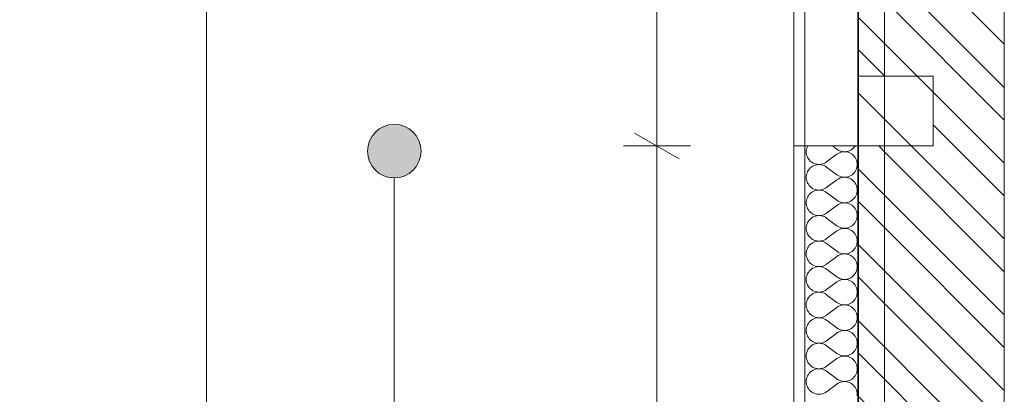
# Model space of a CAD drawing. Extents: x 180 to 5640, y 54 to 2910.
# Tile 6 of 20: x 1622 to 2174, y 1082 to 1291. Entities that reach past the tile are written whole.
import ezdxf
from ezdxf.xclip import XClip

# ---------------------------------------------------------------- set-up
doc = ezdxf.new("R2010")
doc.units = 0
doc.header["$MEASUREMENT"] = 0
doc.header["$XCLIPFRAME"] = 0
for name, color, linetype in [('220-A Ściany', 7, 'Continuous'), ('370-W Ściany projektowane', 7, 'Continuous'), ('399-W Wymiary i opisy', 7, 'Continuous'), ('820-G Rysunki Obrazki', 7, 'Continuous'), ('824-G Wypełnienia RŚ', 7, 'Continuous')]:
    doc.layers.add(name, color=color, linetype=linetype)
pattern_1 = [(135, (-1693.87, 817.59), (21.2132, 21.2132), [])]

# ---------------------------------------------------------------- blocks, each defined once
blk = doc.blocks.new('*X4')
at = {"layer": '370-W Ściany projektowane', "color": 94, "linetype": 'Continuous', "lineweight": 0, "ltscale": 0.5}
for p, q in [((2062.76, 1219.24), (2062.61, 1218.42)), ((2063, 1220.04), (2062.76, 1219.24)), ((2063.33, 1220.8), (2063, 1220.04)), ((2063.34, 1220.83), (2063.33, 1220.8)), ((2079.71, 1219.02), (2077.28, 1220.83)), ((2079.71, 1219.02), (2080.4, 1218.56)), ((2087.55, 1218.54), (2088.25, 1219)), ((2088.25, 1219), (2088.89, 1219.53)), ((2088.89, 1219.53), (2089.46, 1220.13)), ((2089.46, 1220.13), (2089.96, 1220.8)), ((2089.96, 1220.8), (2089.97, 1220.83)), ((2062.61, 1218.42), (2062.56, 1217.59)), ((2062.56, 1217.59), (2062.61, 1216.76)), ((2062.61, 1216.76), (2062.76, 1215.94)), ((2062.76, 1215.94), (2063, 1215.14)), ((2063, 1215.14), (2063.33, 1214.38)), ((2063.33, 1214.38), (2063.74, 1213.66)), ((2063.74, 1213.66), (2064.24, 1212.99)), ((2079.71, 1216.16), (2073.99, 1211.87)), ((2080.4, 1216.62), (2079.71, 1216.16)), ((2080.4, 1218.56), (2081.14, 1218.18)), ((2081.14, 1217), (2080.4, 1216.62)), ((2081.14, 1218.18), (2081.92, 1217.9)), ((2081.92, 1217.28), (2081.14, 1217)), ((2081.92, 1217.9), (2082.73, 1217.7)), ((2082.73, 1217.48), (2081.92, 1217.28)), ((2082.73, 1217.7), (2083.56, 1217.6)), ((2083.56, 1217.58), (2082.73, 1217.48)), ((2083.56, 1217.6), (2084.39, 1217.6)), ((2084.39, 1217.58), (2083.56, 1217.58)), ((2084.39, 1217.6), (2085.22, 1217.69)), ((2085.22, 1217.48), (2084.39, 1217.58)), ((2085.22, 1217.69), (2086.03, 1217.88)), ((2086.03, 1217.29), (2085.22, 1217.48)), ((2086.03, 1217.88), (2086.81, 1218.17)), ((2086.81, 1217.01), (2086.03, 1217.29)), ((2086.81, 1218.17), (2087.55, 1218.54)), ((2087.55, 1216.64), (2086.81, 1217.01)), ((2088.25, 1216.18), (2087.55, 1216.64)), ((2088.89, 1215.65), (2088.25, 1216.18)), ((2089.46, 1215.04), (2088.89, 1215.65)), ((2089.96, 1214.38), (2089.46, 1215.04)), ((2090.37, 1213.66), (2089.96, 1214.38)), ((2090.7, 1212.89), (2090.37, 1213.66)), ((2064.24, 1212.99), (2064.81, 1212.39)), ((2064.81, 1208.51), (2064.24, 1207.9)), ((2064.81, 1212.39), (2065.45, 1211.85)), ((2065.45, 1209.04), (2064.81, 1208.51)), ((2065.45, 1211.85), (2066.14, 1211.4)), ((2066.14, 1209.5), (2065.45, 1209.04)), ((2066.14, 1211.4), (2066.89, 1211.02)), ((2066.89, 1209.87), (2066.14, 1209.5)), ((2066.89, 1211.02), (2067.67, 1210.74)), ((2067.67, 1210.15), (2066.89, 1209.87)), ((2067.67, 1210.74), (2068.48, 1210.55)), ((2068.48, 1210.34), (2067.67, 1210.15)), ((2068.48, 1210.55), (2069.31, 1210.46)), ((2069.31, 1210.43), (2068.48, 1210.34)), ((2069.31, 1210.46), (2070.14, 1210.46)), ((2070.14, 1210.43), (2069.31, 1210.43)), ((2070.14, 1210.46), (2070.97, 1210.56)), ((2070.97, 1210.33), (2070.14, 1210.43)), ((2070.97, 1210.56), (2071.78, 1210.75)), ((2071.78, 1210.14), (2070.97, 1210.33)), ((2071.78, 1210.75), (2072.56, 1211.04)), ((2072.56, 1209.85), (2071.78, 1210.14)), ((2072.56, 1211.04), (2073.3, 1211.42)), ((2073.3, 1209.48), (2072.56, 1209.85)), ((2073.3, 1211.42), (2073.99, 1211.87)), ((2073.99, 1209.02), (2073.3, 1209.48)), ((2079.71, 1204.73), (2073.99, 1209.02)), ((2090.37, 1207.24), (2090.7, 1208)), ((2090.94, 1212.1), (2090.7, 1212.89)), ((2090.7, 1208), (2090.94, 1208.8)), ((2091.09, 1211.28), (2090.94, 1212.1)), ((2090.94, 1208.8), (2091.09, 1209.62)), ((2091.13, 1210.45), (2091.09, 1211.28)), ((2091.09, 1209.62), (2091.13, 1210.45)), ((2062.61, 1204.13), (2062.56, 1203.3)), ((2062.56, 1203.3), (2062.61, 1202.47)), ((2062.76, 1204.95), (2062.61, 1204.13)), ((2062.61, 1202.47), (2062.76, 1201.65)), ((2063, 1205.75), (2062.76, 1204.95)), ((2063.33, 1206.51), (2063, 1205.75)), ((2063.74, 1207.23), (2063.33, 1206.51)), ((2064.24, 1207.9), (2063.74, 1207.23)), ((2079.71, 1204.73), (2080.4, 1204.27)), ((2080.4, 1204.27), (2081.14, 1203.9)), ((2081.14, 1202.71), (2080.4, 1202.33)), ((2081.14, 1203.9), (2081.92, 1203.61)), ((2081.92, 1203), (2081.14, 1202.71)), ((2081.92, 1203.61), (2082.73, 1203.42)), ((2082.73, 1203.19), (2081.92, 1203)), ((2082.73, 1203.42), (2083.56, 1203.32)), ((2083.56, 1203.29), (2082.73, 1203.19)), ((2083.56, 1203.32), (2084.39, 1203.31)), ((2084.39, 1203.29), (2083.56, 1203.29)), ((2084.39, 1203.31), (2085.22, 1203.41)), ((2085.22, 1203.2), (2084.39, 1203.29)), ((2085.22, 1203.41), (2086.03, 1203.6)), ((2086.03, 1203.01), (2085.22, 1203.2)), ((2086.03, 1203.6), (2086.81, 1203.88)), ((2086.81, 1202.72), (2086.03, 1203.01)), ((2086.81, 1203.88), (2087.55, 1204.25)), ((2087.55, 1202.35), (2086.81, 1202.72)), ((2087.55, 1204.25), (2088.25, 1204.71)), ((2088.25, 1204.71), (2088.89, 1205.24)), ((2088.89, 1205.24), (2089.46, 1205.85)), ((2089.46, 1205.85), (2089.96, 1206.52)), ((2089.96, 1206.52), (2090.37, 1207.24)), ((2062.76, 1201.65), (2063, 1200.86)), ((2063, 1200.86), (2063.33, 1200.09)), ((2063.33, 1200.09), (2063.74, 1199.37)), ((2063.74, 1199.37), (2064.24, 1198.71)), ((2064.24, 1198.71), (2064.81, 1198.1)), ((2064.81, 1198.1), (2065.45, 1197.57)), ((2065.45, 1197.57), (2066.14, 1197.11)), ((2066.14, 1197.11), (2066.89, 1196.74)), ((2072.56, 1196.75), (2073.3, 1197.13)), ((2073.3, 1197.13), (2073.99, 1197.59)), ((2079.71, 1201.87), (2073.99, 1197.59)), ((2080.4, 1202.33), (2079.71, 1201.87)), ((2088.25, 1201.9), (2087.55, 1202.35)), ((2088.89, 1201.36), (2088.25, 1201.9)), ((2089.46, 1200.76), (2088.89, 1201.36)), ((2089.96, 1200.09), (2089.46, 1200.76)), ((2090.37, 1199.37), (2089.96, 1200.09)), ((2090.7, 1198.61), (2090.37, 1199.37)), ((2090.94, 1197.81), (2090.7, 1198.61)), ((2091.09, 1196.99), (2090.94, 1197.81)), ((2091.13, 1196.16), (2091.09, 1196.99)), ((2063, 1191.46), (2062.76, 1190.67)), ((2063.33, 1192.23), (2063, 1191.46)), ((2063.74, 1192.95), (2063.33, 1192.23)), ((2064.24, 1193.61), (2063.74, 1192.95)), ((2064.81, 1194.22), (2064.24, 1193.61)), ((2065.45, 1194.75), (2064.81, 1194.22)), ((2066.14, 1195.21), (2065.45, 1194.75)), ((2066.89, 1195.58), (2066.14, 1195.21)), ((2066.89, 1196.74), (2067.67, 1196.46)), ((2067.67, 1195.86), (2066.89, 1195.58)), ((2067.67, 1196.46), (2068.48, 1196.27)), ((2068.48, 1196.05), (2067.67, 1195.86)), ((2068.48, 1196.27), (2069.31, 1196.17)), ((2069.31, 1196.15), (2068.48, 1196.05)), ((2069.31, 1196.17), (2070.14, 1196.17)), ((2070.14, 1196.15), (2069.31, 1196.15)), ((2070.14, 1196.17), (2070.97, 1196.27)), ((2070.97, 1196.05), (2070.14, 1196.15)), ((2070.97, 1196.27), (2071.78, 1196.47)), ((2071.78, 1195.85), (2070.97, 1196.05)), ((2071.78, 1196.47), (2072.56, 1196.75)), ((2072.56, 1195.57), (2071.78, 1195.85)), ((2073.3, 1195.19), (2072.56, 1195.57)), ((2073.99, 1194.73), (2073.3, 1195.19)), ((2079.71, 1190.45), (2073.99, 1194.73)), ((2088.89, 1190.96), (2089.46, 1191.56)), ((2089.46, 1191.56), (2089.96, 1192.23)), ((2089.96, 1192.23), (2090.37, 1192.95)), ((2090.37, 1192.95), (2090.7, 1193.71)), ((2090.7, 1193.71), (2090.94, 1194.51)), ((2090.94, 1194.51), (2091.09, 1195.33)), ((2091.09, 1195.33), (2091.13, 1196.16)), ((2062.61, 1189.85), (2062.56, 1189.02)), ((2062.56, 1189.02), (2062.61, 1188.19)), ((2062.76, 1190.67), (2062.61, 1189.85)), ((2062.61, 1188.19), (2062.76, 1187.37)), ((2062.76, 1187.37), (2063, 1186.57)), ((2063, 1186.57), (2063.33, 1185.81)), ((2079.71, 1187.59), (2073.99, 1183.3)), ((2079.71, 1190.45), (2080.4, 1189.99)), ((2080.4, 1188.05), (2079.71, 1187.59)), ((2080.4, 1189.99), (2081.14, 1189.61)), ((2081.14, 1188.42), (2080.4, 1188.05)), ((2081.14, 1189.61), (2081.92, 1189.32)), ((2081.92, 1188.71), (2081.14, 1188.42)), ((2081.92, 1189.32), (2082.73, 1189.13)), ((2082.73, 1188.91), (2081.92, 1188.71)), ((2082.73, 1189.13), (2083.56, 1189.03)), ((2083.56, 1189), (2082.73, 1188.91)), ((2083.56, 1189.03), (2084.39, 1189.03)), ((2084.39, 1189.01), (2083.56, 1189)), ((2084.39, 1189.03), (2085.22, 1189.12)), ((2085.22, 1188.91), (2084.39, 1189.01)), ((2085.22, 1189.12), (2086.03, 1189.31)), ((2086.03, 1188.72), (2085.22, 1188.91)), ((2086.03, 1189.31), (2086.81, 1189.6)), ((2086.81, 1188.44), (2086.03, 1188.72)), ((2086.81, 1189.6), (2087.55, 1189.97)), ((2087.55, 1188.07), (2086.81, 1188.44)), ((2087.55, 1189.97), (2088.25, 1190.42)), ((2088.25, 1187.61), (2087.55, 1188.07)), ((2088.25, 1190.42), (2088.89, 1190.96)), ((2088.89, 1187.08), (2088.25, 1187.61)), ((2089.46, 1186.47), (2088.89, 1187.08)), ((2089.96, 1185.81), (2089.46, 1186.47)), ((2063.33, 1185.81), (2063.74, 1185.09)), ((2063.74, 1185.09), (2064.24, 1184.42)), ((2064.24, 1184.42), (2064.81, 1183.82)), ((2064.81, 1183.82), (2065.45, 1183.28)), ((2065.45, 1180.47), (2064.81, 1179.93)), ((2065.45, 1183.28), (2066.14, 1182.83)), ((2066.14, 1180.92), (2065.45, 1180.47)), ((2066.14, 1182.83), (2066.89, 1182.45)), ((2066.89, 1181.3), (2066.14, 1180.92)), ((2066.89, 1182.45), (2067.67, 1182.17)), ((2067.67, 1181.58), (2066.89, 1181.3)), ((2067.67, 1182.17), (2068.48, 1181.98)), ((2068.48, 1181.77), (2067.67, 1181.58)), ((2068.48, 1181.98), (2069.31, 1181.89)), ((2069.31, 1181.86), (2068.48, 1181.77)), ((2069.31, 1181.89), (2070.14, 1181.89)), ((2070.14, 1181.86), (2069.31, 1181.86)), ((2070.14, 1181.89), (2070.97, 1181.99)), ((2070.97, 1181.76), (2070.14, 1181.86)), ((2070.97, 1181.99), (2071.78, 1182.18)), ((2071.78, 1181.57), (2070.97, 1181.76)), ((2071.78, 1182.18), (2072.56, 1182.47)), ((2072.56, 1181.28), (2071.78, 1181.57)), ((2072.56, 1182.47), (2073.3, 1182.84)), ((2073.3, 1180.91), (2072.56, 1181.28)), ((2073.3, 1182.84), (2073.99, 1183.3)), ((2073.99, 1180.45), (2073.3, 1180.91)), ((2079.71, 1176.16), (2073.99, 1180.45)), ((2090.37, 1185.09), (2089.96, 1185.81)), ((2090.7, 1184.32), (2090.37, 1185.09)), ((2090.94, 1183.52), (2090.7, 1184.32)), ((2091.09, 1182.71), (2090.94, 1183.52)), ((2090.94, 1180.22), (2091.09, 1181.04)), ((2091.13, 1181.87), (2091.09, 1182.71)), ((2091.09, 1181.04), (2091.13, 1181.87)), ((2062.61, 1175.56), (2062.56, 1174.73)), ((2062.76, 1176.38), (2062.61, 1175.56)), ((2063, 1177.18), (2062.76, 1176.38)), ((2063.33, 1177.94), (2063, 1177.18)), ((2063.74, 1178.66), (2063.33, 1177.94)), ((2064.24, 1179.33), (2063.74, 1178.66)), ((2064.81, 1179.93), (2064.24, 1179.33)), ((2079.71, 1176.16), (2080.4, 1175.7)), ((2080.4, 1175.7), (2081.14, 1175.32)), ((2081.14, 1175.32), (2081.92, 1175.04)), ((2081.92, 1175.04), (2082.73, 1174.84)), ((2085.22, 1174.84), (2086.03, 1175.03)), ((2086.03, 1175.03), (2086.81, 1175.31)), ((2086.81, 1175.31), (2087.55, 1175.68)), ((2087.55, 1175.68), (2088.25, 1176.14)), ((2088.25, 1176.14), (2088.89, 1176.67)), ((2088.89, 1176.67), (2089.46, 1177.28)), ((2089.46, 1177.28), (2089.96, 1177.94)), ((2089.96, 1177.94), (2090.37, 1178.66)), ((2090.37, 1178.66), (2090.7, 1179.43)), ((2090.7, 1179.43), (2090.94, 1180.22)), ((2062.56, 1174.73), (2062.61, 1173.9)), ((2062.61, 1173.9), (2062.76, 1173.08)), ((2062.76, 1173.08), (2063, 1172.28)), ((2063, 1172.28), (2063.33, 1171.52)), ((2063.33, 1171.52), (2063.74, 1170.8)), ((2063.74, 1170.8), (2064.24, 1170.13)), ((2064.24, 1170.13), (2064.81, 1169.53)), ((2064.81, 1169.53), (2065.45, 1169)), ((2079.71, 1173.3), (2073.99, 1169.02)), ((2080.4, 1173.76), (2079.71, 1173.3)), ((2081.14, 1174.14), (2080.4, 1173.76)), ((2081.92, 1174.43), (2081.14, 1174.14)), ((2082.73, 1174.62), (2081.92, 1174.43)), ((2082.73, 1174.84), (2083.56, 1174.74)), ((2083.56, 1174.72), (2082.73, 1174.62)), ((2083.56, 1174.74), (2084.39, 1174.74)), ((2084.39, 1174.72), (2083.56, 1174.72)), ((2084.39, 1174.74), (2085.22, 1174.84)), ((2085.22, 1174.63), (2084.39, 1174.72)), ((2086.03, 1174.44), (2085.22, 1174.63)), ((2086.81, 1174.15), (2086.03, 1174.44)), ((2087.55, 1173.78), (2086.81, 1174.15)), ((2088.25, 1173.32), (2087.55, 1173.78)), ((2088.89, 1172.79), (2088.25, 1173.32)), ((2089.46, 1172.19), (2088.89, 1172.79)), ((2089.96, 1171.52), (2089.46, 1172.19)), ((2090.37, 1170.8), (2089.96, 1171.52)), ((2090.7, 1170.04), (2090.37, 1170.8)), ((2090.94, 1169.24), (2090.7, 1170.04)), ((2063.74, 1164.38), (2063.33, 1163.66)), ((2064.24, 1165.04), (2063.74, 1164.38)), ((2064.81, 1165.65), (2064.24, 1165.04)), ((2065.45, 1166.18), (2064.81, 1165.65)), ((2065.45, 1169), (2066.14, 1168.54)), ((2066.14, 1166.64), (2065.45, 1166.18)), ((2066.14, 1168.54), (2066.89, 1168.17)), ((2066.89, 1167.01), (2066.14, 1166.64)), ((2066.89, 1168.17), (2067.67, 1167.88)), ((2067.67, 1167.29), (2066.89, 1167.01)), ((2067.67, 1167.88), (2068.48, 1167.69)), ((2068.48, 1167.48), (2067.67, 1167.29)), ((2068.48, 1167.69), (2069.31, 1167.6)), ((2069.31, 1167.58), (2068.48, 1167.48)), ((2069.31, 1167.6), (2070.14, 1167.6)), ((2070.14, 1167.58), (2069.31, 1167.58)), ((2070.14, 1167.6), (2070.97, 1167.7)), ((2070.97, 1167.48), (2070.14, 1167.58)), ((2070.97, 1167.7), (2071.78, 1167.9)), ((2071.78, 1167.28), (2070.97, 1167.48)), ((2071.78, 1167.9), (2072.56, 1168.18)), ((2072.56, 1167), (2071.78, 1167.28)), ((2072.56, 1168.18), (2073.3, 1168.56)), ((2073.3, 1166.62), (2072.56, 1167)), ((2073.3, 1168.56), (2073.99, 1169.02)), ((2073.99, 1166.16), (2073.3, 1166.62)), ((2079.71, 1161.87), (2073.99, 1166.16)), ((2089.96, 1163.66), (2090.37, 1164.38)), ((2090.37, 1164.38), (2090.7, 1165.14)), ((2090.7, 1165.14), (2090.94, 1165.94)), ((2091.09, 1168.42), (2090.94, 1169.24)), ((2090.94, 1165.94), (2091.09, 1166.76)), ((2091.13, 1167.59), (2091.09, 1168.42)), ((2091.09, 1166.76), (2091.13, 1167.59)), ((2062.61, 1161.28), (2062.56, 1160.45)), ((2062.56, 1160.45), (2062.61, 1159.62)), ((2062.76, 1162.1), (2062.61, 1161.28)), ((2062.61, 1159.62), (2062.76, 1158.8)), ((2063, 1162.89), (2062.76, 1162.1)), ((2062.76, 1158.8), (2063, 1158)), ((2063.33, 1163.66), (2063, 1162.89)), ((2079.71, 1159.02), (2073.99, 1154.73)), ((2079.71, 1161.87), (2080.4, 1161.42)), ((2080.4, 1159.48), (2079.71, 1159.02)), ((2080.4, 1161.42), (2081.14, 1161.04)), ((2081.14, 1159.85), (2080.4, 1159.48)), ((2081.14, 1161.04), (2081.92, 1160.75)), ((2081.92, 1160.14), (2081.14, 1159.85)), ((2081.92, 1160.75), (2082.73, 1160.56)), ((2082.73, 1160.33), (2081.92, 1160.14)), ((2082.73, 1160.56), (2083.56, 1160.46)), ((2083.56, 1160.43), (2082.73, 1160.33)), ((2083.56, 1160.46), (2084.39, 1160.46)), ((2084.39, 1160.43), (2083.56, 1160.43)), ((2084.39, 1160.46), (2085.22, 1160.55)), ((2085.22, 1160.34), (2084.39, 1160.43)), ((2085.22, 1160.55), (2086.03, 1160.74)), ((2086.03, 1160.15), (2085.22, 1160.34)), ((2086.03, 1160.74), (2086.81, 1161.02)), ((2086.81, 1159.87), (2086.03, 1160.15)), ((2086.81, 1161.02), (2087.55, 1161.4)), ((2087.55, 1159.5), (2086.81, 1159.87)), ((2087.55, 1161.4), (2088.25, 1161.85)), ((2088.25, 1159.04), (2087.55, 1159.5)), ((2088.25, 1161.85), (2088.89, 1162.39)), ((2088.89, 1158.51), (2088.25, 1159.04)), ((2088.89, 1162.39), (2089.46, 1162.99)), ((2089.46, 1157.9), (2088.89, 1158.51)), ((2089.46, 1162.99), (2089.96, 1163.66)), ((2063, 1158), (2063.33, 1157.24)), ((2063.33, 1157.24), (2063.74, 1156.52)), ((2063.74, 1156.52), (2064.24, 1155.85)), ((2064.24, 1155.85), (2064.81, 1155.24)), ((2064.81, 1155.24), (2065.45, 1154.71)), ((2065.45, 1154.71), (2066.14, 1154.25)), ((2066.14, 1154.25), (2066.89, 1153.88)), ((2066.89, 1153.88), (2067.67, 1153.6)), ((2067.67, 1153.01), (2066.89, 1152.72)), ((2067.67, 1153.6), (2068.48, 1153.41)), ((2068.48, 1153.2), (2067.67, 1153.01)), ((2068.48, 1153.41), (2069.31, 1153.31)), ((2069.31, 1153.29), (2068.48, 1153.2)), ((2069.31, 1153.31), (2070.14, 1153.32)), ((2070.14, 1153.29), (2069.31, 1153.29)), ((2070.14, 1153.32), (2070.97, 1153.42)), ((2070.97, 1153.19), (2070.14, 1153.29)), ((2070.97, 1153.42), (2071.78, 1153.61)), ((2071.78, 1153), (2070.97, 1153.19)), ((2071.78, 1153.61), (2072.56, 1153.9)), ((2072.56, 1152.71), (2071.78, 1153)), ((2072.56, 1153.9), (2073.3, 1154.27)), ((2073.3, 1154.27), (2073.99, 1154.73)), ((2089.96, 1157.23), (2089.46, 1157.9)), ((2090.37, 1156.51), (2089.96, 1157.23)), ((2090.7, 1155.75), (2090.37, 1156.51)), ((2090.94, 1154.95), (2090.7, 1155.75)), ((2091.09, 1154.13), (2090.94, 1154.95)), ((2091.13, 1153.3), (2091.09, 1154.13)), ((2091.09, 1152.47), (2091.13, 1153.3)), ((2062.76, 1147.81), (2062.61, 1146.99)), ((2063, 1148.61), (2062.76, 1147.81)), ((2063.33, 1149.37), (2063, 1148.61)), ((2063.74, 1150.09), (2063.33, 1149.37)), ((2064.24, 1150.76), (2063.74, 1150.09)), ((2064.81, 1151.36), (2064.24, 1150.76)), ((2065.45, 1151.9), (2064.81, 1151.36)), ((2066.14, 1152.35), (2065.45, 1151.9)), ((2066.89, 1152.72), (2066.14, 1152.35)), ((2073.3, 1152.33), (2072.56, 1152.71)), ((2073.99, 1151.87), (2073.3, 1152.33)), ((2079.71, 1147.59), (2073.99, 1151.87)), ((2079.71, 1147.59), (2080.4, 1147.13)), ((2087.55, 1147.11), (2088.25, 1147.57)), ((2088.25, 1147.57), (2088.89, 1148.1)), ((2088.89, 1148.1), (2089.46, 1148.71)), ((2089.46, 1148.71), (2089.96, 1149.37)), ((2089.96, 1149.37), (2090.37, 1150.09)), ((2090.37, 1150.09), (2090.7, 1150.86)), ((2090.7, 1150.86), (2090.94, 1151.65)), ((2090.94, 1151.65), (2091.09, 1152.47)), ((2062.61, 1146.99), (2062.56, 1146.16)), ((2062.56, 1146.16), (2062.61, 1145.33)), ((2062.61, 1145.33), (2062.76, 1144.51)), ((2062.76, 1144.51), (2063, 1143.71)), ((2063, 1143.71), (2063.33, 1142.95)), ((2063.33, 1142.95), (2063.74, 1142.23)), ((2063.74, 1142.23), (2064.24, 1141.56)), ((2079.71, 1144.73), (2073.99, 1140.45)), ((2080.4, 1145.19), (2079.71, 1144.73)), ((2080.4, 1147.13), (2081.14, 1146.75)), ((2081.14, 1145.57), (2080.4, 1145.19)), ((2081.14, 1146.75), (2081.92, 1146.47)), ((2081.92, 1145.85), (2081.14, 1145.57)), ((2081.92, 1146.47), (2082.73, 1146.27)), ((2082.73, 1146.05), (2081.92, 1145.85)), ((2082.73, 1146.27), (2083.56, 1146.17)), ((2083.56, 1146.15), (2082.73, 1146.05)), ((2083.56, 1146.17), (2084.39, 1146.17)), ((2084.39, 1146.15), (2083.56, 1146.15)), ((2084.39, 1146.17), (2085.22, 1146.27)), ((2085.22, 1146.05), (2084.39, 1146.15)), ((2085.22, 1146.27), (2086.03, 1146.46)), ((2086.03, 1145.86), (2085.22, 1146.05)), ((2086.03, 1146.46), (2086.81, 1146.74)), ((2086.81, 1145.58), (2086.03, 1145.86)), ((2086.81, 1146.74), (2087.55, 1147.11)), ((2087.55, 1145.21), (2086.81, 1145.58)), ((2088.25, 1144.75), (2087.55, 1145.21)), ((2088.89, 1144.22), (2088.25, 1144.75)), ((2089.46, 1143.61), (2088.89, 1144.22)), ((2089.96, 1142.95), (2089.46, 1143.61)), ((2090.37, 1142.23), (2089.96, 1142.95)), ((2090.7, 1141.46), (2090.37, 1142.23)), ((2064.24, 1136.47), (2063.74, 1135.81)), ((2064.24, 1141.56), (2064.81, 1140.96)), ((2064.81, 1137.08), (2064.24, 1136.47)), ((2064.81, 1140.96), (2065.45, 1140.42)), ((2065.45, 1137.61), (2064.81, 1137.08)), ((2065.45, 1140.42), (2066.14, 1139.97)), ((2066.14, 1138.07), (2065.45, 1137.61)), ((2066.14, 1139.97), (2066.89, 1139.6)), ((2066.89, 1138.44), (2066.14, 1138.07)), ((2066.89, 1139.6), (2067.67, 1139.31)), ((2067.67, 1138.72), (2066.89, 1138.44)), ((2067.67, 1139.31), (2068.48, 1139.12)), ((2068.48, 1138.91), (2067.67, 1138.72)), ((2068.48, 1139.12), (2069.31, 1139.03)), ((2069.31, 1139.01), (2068.48, 1138.91)), ((2069.31, 1139.03), (2070.14, 1139.03)), ((2070.14, 1139), (2069.31, 1139.01)), ((2070.14, 1139.03), (2070.97, 1139.13)), ((2070.97, 1138.91), (2070.14, 1139)), ((2070.97, 1139.13), (2071.78, 1139.32)), ((2071.78, 1138.71), (2070.97, 1138.91)), ((2071.78, 1139.32), (2072.56, 1139.61)), ((2072.56, 1138.42), (2071.78, 1138.71)), ((2072.56, 1139.61), (2073.3, 1139.99)), ((2073.3, 1138.05), (2072.56, 1138.42)), ((2073.3, 1139.99), (2073.99, 1140.45)), ((2073.99, 1137.59), (2073.3, 1138.05)), ((2079.71, 1133.3), (2073.99, 1137.59)), ((2090.37, 1135.81), (2090.7, 1136.57)), ((2090.94, 1140.67), (2090.7, 1141.46)), ((2090.7, 1136.57), (2090.94, 1137.37)), ((2091.09, 1139.85), (2090.94, 1140.67)), ((2090.94, 1137.37), (2091.09, 1138.19)), ((2091.13, 1139.02), (2091.09, 1139.85)), ((2091.09, 1138.19), (2091.13, 1139.02)), ((2062.61, 1132.71), (2062.56, 1131.87)), ((2062.56, 1131.87), (2062.61, 1131.04)), ((2062.76, 1133.52), (2062.61, 1132.71)), ((2062.61, 1131.04), (2062.76, 1130.22)), ((2063, 1134.32), (2062.76, 1133.52)), ((2063.33, 1135.09), (2063, 1134.32)), ((2063.74, 1135.81), (2063.33, 1135.09)), ((2079.71, 1133.3), (2080.4, 1132.84)), ((2080.4, 1130.91), (2079.71, 1130.45)), ((2080.4, 1132.84), (2081.14, 1132.47)), ((2081.14, 1131.28), (2080.4, 1130.91)), ((2081.14, 1132.47), (2081.92, 1132.18)), ((2081.92, 1131.57), (2081.14, 1131.28)), ((2081.92, 1132.18), (2082.73, 1131.99)), ((2082.73, 1131.76), (2081.92, 1131.57)), ((2082.73, 1131.99), (2083.56, 1131.89)), ((2083.56, 1131.86), (2082.73, 1131.76)), ((2083.56, 1131.89), (2084.39, 1131.89)), ((2084.39, 1131.86), (2083.56, 1131.86)), ((2084.39, 1131.89), (2085.22, 1131.98)), ((2085.22, 1131.77), (2084.39, 1131.86)), ((2085.22, 1131.98), (2086.03, 1132.17)), ((2086.03, 1131.58), (2085.22, 1131.77)), ((2086.03, 1132.17), (2086.81, 1132.45)), ((2086.81, 1131.3), (2086.03, 1131.58)), ((2086.81, 1132.45), (2087.55, 1132.83)), ((2087.55, 1130.92), (2086.81, 1131.3)), ((2087.55, 1132.83), (2088.25, 1133.28)), ((2088.25, 1130.47), (2087.55, 1130.92)), ((2088.25, 1133.28), (2088.89, 1133.82)), ((2088.89, 1133.82), (2089.46, 1134.42)), ((2089.46, 1134.42), (2089.96, 1135.09)), ((2089.96, 1135.09), (2090.37, 1135.81)), ((2062.76, 1130.22), (2063, 1129.43)), ((2063, 1129.43), (2063.33, 1128.66)), ((2063.33, 1128.66), (2063.74, 1127.94)), ((2063.74, 1127.94), (2064.24, 1127.28)), ((2064.24, 1127.28), (2064.81, 1126.67)), ((2064.81, 1126.67), (2065.45, 1126.14)), ((2065.45, 1126.14), (2066.14, 1125.68)), ((2066.14, 1125.68), (2066.89, 1125.31)), ((2066.89, 1125.31), (2067.67, 1125.03)), ((2071.78, 1125.04), (2072.56, 1125.32)), ((2072.56, 1125.32), (2073.3, 1125.7)), ((2073.3, 1125.7), (2073.99, 1126.16)), ((2079.71, 1130.45), (2073.99, 1126.16)), ((2088.89, 1129.93), (2088.25, 1130.47)), ((2089.46, 1129.33), (2088.89, 1129.93)), ((2089.96, 1128.66), (2089.46, 1129.33)), ((2090.37, 1127.94), (2089.96, 1128.66)), ((2090.7, 1127.18), (2090.37, 1127.94)), ((2090.94, 1126.38), (2090.7, 1127.18)), ((2091.09, 1125.56), (2090.94, 1126.38)), ((2091.13, 1124.73), (2091.09, 1125.56)), ((2063, 1120.04), (2062.76, 1119.24)), ((2063.33, 1120.8), (2063, 1120.04)), ((2063.74, 1121.52), (2063.33, 1120.8)), ((2064.24, 1122.19), (2063.74, 1121.52)), ((2064.81, 1122.79), (2064.24, 1122.19)), ((2065.45, 1123.32), (2064.81, 1122.79)), ((2066.14, 1123.78), (2065.45, 1123.32)), ((2066.89, 1124.15), (2066.14, 1123.78)), ((2067.67, 1124.44), (2066.89, 1124.15)), ((2067.67, 1125.03), (2068.48, 1124.84)), ((2068.48, 1124.63), (2067.67, 1124.44)), ((2068.48, 1124.84), (2069.31, 1124.74)), ((2069.31, 1124.72), (2068.48, 1124.63)), ((2069.31, 1124.74), (2070.14, 1124.74)), ((2070.14, 1124.72), (2069.31, 1124.72)), ((2070.14, 1124.74), (2070.97, 1124.84)), ((2070.97, 1124.62), (2070.14, 1124.72)), ((2070.97, 1124.84), (2071.78, 1125.04)), ((2071.78, 1124.43), (2070.97, 1124.62)), ((2072.56, 1124.14), (2071.78, 1124.43)), ((2073.3, 1123.76), (2072.56, 1124.14)), ((2073.99, 1123.3), (2073.3, 1123.76)), ((2079.71, 1119.02), (2073.99, 1123.3)), ((2088.89, 1119.53), (2089.46, 1120.13)), ((2089.46, 1120.13), (2089.96, 1120.8)), ((2089.96, 1120.8), (2090.37, 1121.52)), ((2090.37, 1121.52), (2090.7, 1122.28)), ((2090.7, 1122.28), (2090.94, 1123.08)), ((2090.94, 1123.08), (2091.09, 1123.9)), ((2091.09, 1123.9), (2091.13, 1124.73)), ((2062.61, 1118.42), (2062.56, 1117.59)), ((2062.56, 1117.59), (2062.61, 1116.76)), ((2062.76, 1119.24), (2062.61, 1118.42)), ((2062.61, 1116.76), (2062.76, 1115.94)), ((2062.76, 1115.94), (2063, 1115.14)), ((2063, 1115.14), (2063.33, 1114.38)), ((2063.33, 1114.38), (2063.74, 1113.66)), ((2079.71, 1116.16), (2073.99, 1111.87)), ((2079.71, 1119.02), (2080.4, 1118.56)), ((2080.4, 1116.62), (2079.71, 1116.16)), ((2080.4, 1118.56), (2081.14, 1118.18)), ((2081.14, 1117), (2080.4, 1116.62)), ((2081.14, 1118.18), (2081.92, 1117.9)), ((2081.92, 1117.28), (2081.14, 1117)), ((2081.92, 1117.9), (2082.73, 1117.7)), ((2082.73, 1117.48), (2081.92, 1117.28)), ((2082.73, 1117.7), (2083.56, 1117.6)), ((2083.56, 1117.58), (2082.73, 1117.48)), ((2083.56, 1117.6), (2084.39, 1117.6)), ((2084.39, 1117.58), (2083.56, 1117.58)), ((2084.39, 1117.6), (2085.22, 1117.69)), ((2085.22, 1117.48), (2084.39, 1117.58)), ((2085.22, 1117.69), (2086.03, 1117.88)), ((2086.03, 1117.29), (2085.22, 1117.48)), ((2086.03, 1117.88), (2086.81, 1118.17)), ((2086.81, 1117.01), (2086.03, 1117.29)), ((2086.81, 1118.17), (2087.55, 1118.54)), ((2087.55, 1116.64), (2086.81, 1117.01)), ((2087.55, 1118.54), (2088.25, 1119)), ((2088.25, 1116.18), (2087.55, 1116.64)), ((2088.25, 1119), (2088.89, 1119.53)), ((2088.89, 1115.65), (2088.25, 1116.18)), ((2089.46, 1115.04), (2088.89, 1115.65)), ((2089.96, 1114.38), (2089.46, 1115.04)), ((2090.37, 1113.66), (2089.96, 1114.38)), ((2063.74, 1113.66), (2064.24, 1112.99)), ((2064.24, 1112.99), (2064.81, 1112.39)), ((2064.81, 1112.39), (2065.45, 1111.85)), ((2065.45, 1109.04), (2064.81, 1108.51)), ((2065.45, 1111.85), (2066.14, 1111.4)), ((2066.14, 1109.5), (2065.45, 1109.04)), ((2066.14, 1111.4), (2066.89, 1111.02)), ((2066.89, 1109.87), (2066.14, 1109.5)), ((2066.89, 1111.02), (2067.67, 1110.74)), ((2067.67, 1110.15), (2066.89, 1109.87)), ((2067.67, 1110.74), (2068.48, 1110.55)), ((2068.48, 1110.34), (2067.67, 1110.15)), ((2068.48, 1110.55), (2069.31, 1110.46)), ((2069.31, 1110.43), (2068.48, 1110.34)), ((2069.31, 1110.46), (2070.14, 1110.46)), ((2070.14, 1110.43), (2069.31, 1110.43)), ((2070.14, 1110.46), (2070.97, 1110.56)), ((2070.97, 1110.33), (2070.14, 1110.43)), ((2070.97, 1110.56), (2071.78, 1110.75)), ((2071.78, 1110.14), (2070.97, 1110.33)), ((2071.78, 1110.75), (2072.56, 1111.04)), ((2072.56, 1109.85), (2071.78, 1110.14)), ((2072.56, 1111.04), (2073.3, 1111.42)), ((2073.3, 1109.48), (2072.56, 1109.85)), ((2073.3, 1111.42), (2073.99, 1111.87)), ((2073.99, 1109.02), (2073.3, 1109.48)), ((2079.71, 1104.73), (2073.99, 1109.02)), ((2090.7, 1112.89), (2090.37, 1113.66)), ((2090.94, 1112.1), (2090.7, 1112.89)), ((2090.7, 1108), (2090.94, 1108.8)), ((2091.09, 1111.28), (2090.94, 1112.1)), ((2090.94, 1108.8), (2091.09, 1109.62)), ((2091.13, 1110.45), (2091.09, 1111.28)), ((2091.09, 1109.62), (2091.13, 1110.45)), ((2062.61, 1104.13), (2062.56, 1103.3)), ((2062.56, 1103.3), (2062.61, 1102.47)), ((2062.76, 1104.95), (2062.61, 1104.13)), ((2063, 1105.75), (2062.76, 1104.95)), ((2063.33, 1106.51), (2063, 1105.75)), ((2063.74, 1107.23), (2063.33, 1106.51)), ((2064.24, 1107.9), (2063.74, 1107.23)), ((2064.81, 1108.51), (2064.24, 1107.9)), ((2079.71, 1104.73), (2080.4, 1104.27)), ((2080.4, 1104.27), (2081.14, 1103.9)), ((2081.14, 1103.9), (2081.92, 1103.61)), ((2081.92, 1103.61), (2082.73, 1103.42)), ((2082.73, 1103.19), (2081.92, 1103)), ((2082.73, 1103.42), (2083.56, 1103.32)), ((2083.56, 1103.29), (2082.73, 1103.19)), ((2083.56, 1103.32), (2084.39, 1103.31)), ((2084.39, 1103.29), (2083.56, 1103.29)), ((2084.39, 1103.31), (2085.22, 1103.41)), ((2085.22, 1103.2), (2084.39, 1103.29)), ((2085.22, 1103.41), (2086.03, 1103.6)), ((2086.03, 1103.01), (2085.22, 1103.2)), ((2086.03, 1103.6), (2086.81, 1103.88)), ((2086.81, 1103.88), (2087.55, 1104.25)), ((2087.55, 1104.25), (2088.25, 1104.71)), ((2088.25, 1104.71), (2088.89, 1105.24)), ((2088.89, 1105.24), (2089.46, 1105.85)), ((2089.46, 1105.85), (2089.96, 1106.52)), ((2089.96, 1106.52), (2090.37, 1107.24)), ((2090.37, 1107.24), (2090.7, 1108)), ((2062.61, 1102.47), (2062.76, 1101.65)), ((2062.76, 1101.65), (2063, 1100.86)), ((2063, 1100.86), (2063.33, 1100.09)), ((2063.33, 1100.09), (2063.74, 1099.37)), ((2063.74, 1099.37), (2064.24, 1098.71)), ((2064.24, 1098.71), (2064.81, 1098.1)), ((2064.81, 1098.1), (2065.45, 1097.57)), ((2079.71, 1101.87), (2073.99, 1097.59)), ((2080.4, 1102.33), (2079.71, 1101.87)), ((2081.14, 1102.71), (2080.4, 1102.33)), ((2081.92, 1103), (2081.14, 1102.71)), ((2086.81, 1102.72), (2086.03, 1103.01)), ((2087.55, 1102.35), (2086.81, 1102.72)), ((2088.25, 1101.9), (2087.55, 1102.35)), ((2088.89, 1101.36), (2088.25, 1101.9)), ((2089.46, 1100.76), (2088.89, 1101.36)), ((2089.96, 1100.09), (2089.46, 1100.76)), ((2090.37, 1099.37), (2089.96, 1100.09)), ((2090.7, 1098.61), (2090.37, 1099.37)), ((2090.94, 1097.81), (2090.7, 1098.61)), ((2091.09, 1096.99), (2090.94, 1097.81)), ((2063.33, 1092.23), (2063, 1091.46)), ((2063.74, 1092.95), (2063.33, 1092.23)), ((2064.24, 1093.61), (2063.74, 1092.95)), ((2064.81, 1094.22), (2064.24, 1093.61)), ((2065.45, 1094.75), (2064.81, 1094.22)), ((2065.45, 1097.57), (2066.14, 1097.11)), ((2066.14, 1095.21), (2065.45, 1094.75)), ((2066.14, 1097.11), (2066.89, 1096.74)), ((2066.89, 1095.58), (2066.14, 1095.21)), ((2066.89, 1096.74), (2067.67, 1096.46)), ((2067.67, 1095.86), (2066.89, 1095.58)), ((2067.67, 1096.46), (2068.48, 1096.27)), ((2068.48, 1096.05), (2067.67, 1095.86)), ((2068.48, 1096.27), (2069.31, 1096.17)), ((2069.31, 1096.15), (2068.48, 1096.05)), ((2069.31, 1096.17), (2070.14, 1096.17)), ((2070.14, 1096.15), (2069.31, 1096.15)), ((2070.14, 1096.17), (2070.97, 1096.27)), ((2070.97, 1096.05), (2070.14, 1096.15)), ((2070.97, 1096.27), (2071.78, 1096.47)), ((2071.78, 1095.85), (2070.97, 1096.05)), ((2071.78, 1096.47), (2072.56, 1096.75)), ((2072.56, 1095.57), (2071.78, 1095.85)), ((2072.56, 1096.75), (2073.3, 1097.13)), ((2073.3, 1095.19), (2072.56, 1095.57)), ((2073.3, 1097.13), (2073.99, 1097.59)), ((2073.99, 1094.73), (2073.3, 1095.19)), ((2079.71, 1090.45), (2073.99, 1094.73)), ((2089.46, 1091.56), (2089.96, 1092.23)), ((2089.96, 1092.23), (2090.37, 1092.95)), ((2090.37, 1092.95), (2090.7, 1093.71)), ((2090.7, 1093.71), (2090.94, 1094.51)), ((2090.94, 1094.51), (2091.09, 1095.33)), ((2091.13, 1096.16), (2091.09, 1096.99)), ((2091.09, 1095.33), (2091.13, 1096.16)), ((2062.61, 1089.85), (2062.56, 1089.02)), ((2062.56, 1089.02), (2062.61, 1088.19)), ((2062.76, 1090.67), (2062.61, 1089.85)), ((2062.61, 1088.19), (2062.76, 1087.37)), ((2063, 1091.46), (2062.76, 1090.67)), ((2062.76, 1087.37), (2063, 1086.57)), ((2079.71, 1087.59), (2073.99, 1083.3)), ((2079.71, 1090.45), (2080.4, 1089.99)), ((2080.4, 1088.05), (2079.71, 1087.59)), ((2080.4, 1089.99), (2081.14, 1089.61)), ((2081.14, 1088.42), (2080.4, 1088.05)), ((2081.14, 1089.61), (2081.92, 1089.32)), ((2081.92, 1088.71), (2081.14, 1088.42)), ((2081.92, 1089.32), (2082.73, 1089.13)), ((2082.73, 1088.91), (2081.92, 1088.71)), ((2082.73, 1089.13), (2083.56, 1089.03)), ((2083.56, 1089), (2082.73, 1088.91)), ((2083.56, 1089.03), (2084.39, 1089.03)), ((2084.39, 1089.01), (2083.56, 1089)), ((2084.39, 1089.03), (2085.22, 1089.12)), ((2085.22, 1088.91), (2084.39, 1089.01)), ((2085.22, 1089.12), (2086.03, 1089.31)), ((2086.03, 1088.72), (2085.22, 1088.91)), ((2086.03, 1089.31), (2086.81, 1089.6)), ((2086.81, 1088.44), (2086.03, 1088.72)), ((2086.81, 1089.6), (2087.55, 1089.97)), ((2087.55, 1088.07), (2086.81, 1088.44)), ((2087.55, 1089.97), (2088.25, 1090.42)), ((2088.25, 1087.61), (2087.55, 1088.07)), ((2088.25, 1090.42), (2088.89, 1090.96)), ((2088.89, 1087.08), (2088.25, 1087.61)), ((2088.89, 1090.96), (2089.46, 1091.56)), ((2089.46, 1086.47), (2088.89, 1087.08)), ((2063, 1086.57), (2063.33, 1085.81)), ((2063.33, 1085.81), (2063.74, 1085.09)), ((2063.74, 1085.09), (2064.24, 1084.42)), ((2064.24, 1084.42), (2064.81, 1083.82)), ((2064.81, 1083.82), (2065.45, 1083.28)), ((2065.45, 1083.28), (2066.14, 1082.83)), ((2066.14, 1082.83), (2066.89, 1082.45)), ((2066.89, 1082.45), (2067.67, 1082.17)), ((2067.67, 1082.17), (2068.48, 1081.98)), ((2068.48, 1081.98), (2069.31, 1081.89)), ((2069.31, 1081.89), (2070.14, 1081.89)), ((2070.14, 1081.89), (2070.97, 1081.99)), ((2070.97, 1081.99), (2071.78, 1082.18)), ((2071.78, 1082.18), (2072.56, 1082.47)), ((2072.56, 1082.47), (2073.3, 1082.84)), ((2073.3, 1082.84), (2073.99, 1083.3)), ((2089.96, 1085.81), (2089.46, 1086.47)), ((2090.37, 1085.09), (2089.96, 1085.81)), ((2090.7, 1084.32), (2090.37, 1085.09)), ((2090.94, 1083.52), (2090.7, 1084.32)), ((2091.09, 1082.71), (2090.94, 1083.52)), ((2091.13, 1081.87), (2091.09, 1082.71)), ((2091.09, 1081.04), (2091.13, 1081.87))]:
    blk.add_line(p, q, dxfattribs=at)
blk = doc.blocks.new('Rysunek_1_1', base_point=(-1693.87, 817.59))
at = {"layer": '220-A Ściany', "linetype": 'Continuous', "lineweight": 13}
h = blk.add_hatch(dxfattribs=at)
h.set_pattern_fill('Ściany_istniejące_0001', color=8, style=0, pattern_type=2)
h.set_pattern_definition(pattern_1)
h.paths.add_polyline_path([(2106.38, 1259.81), (2133.72, 1259.81), (2133.72, 1220.83), (2106.38, 1220.83), (2106.38, 817.59), (2106.38, 727.34), (2173.52, 727.34), (2173.52, 2167.49), (2106.38, 2167.49), (2106.38, 2157.49), (2106.38, 1885.63), (2133.72, 1885.63), (2133.72, 1846.66), (2106.38, 1846.66)])
h = blk.add_hatch(dxfattribs=at)
h.set_pattern_fill('Ściany_istniejące_0001', color=8, style=0, pattern_type=2)
h.set_pattern_definition(pattern_1)
h.paths.add_polyline_path([(2106.38, 1846.66), (2091.85, 1846.66), (2091.85, 1259.81), (2106.38, 1259.81)])
h = blk.add_hatch(dxfattribs=at)
h.set_pattern_fill('Ściany_istniejące_0001', color=8, style=0, pattern_type=2)
h.set_pattern_definition(pattern_1)
h.paths.add_polyline_path([(2091.38, 817.59), (2106.38, 817.59), (2106.38, 1220.83), (2091.38, 1220.83)])
at = {"layer": '370-W Ściany projektowane', "linetype": 'Continuous', "lineweight": 0}
h = blk.add_hatch(dxfattribs=at)
h.set_pattern_fill('Gips_0001', color=94, style=0, pattern_type=2)
h.set_pattern_definition([(0, (-1693.87, 817.59), (0, 37.5), [0, -37.5])])
h.paths.add_polyline_path([(2055.6, 817.59), (2061.85, 817.59), (2061.85, 1220.83), (2055.6, 1220.83)])
at = {"layer": '820-G Rysunki Obrazki', "linetype": 'Continuous', "lineweight": 13}
blk.add_hatch(color=154, dxfattribs=at).paths.add_polyline_path([(1816.78, 1217.91), (1817.93, 1212.17), (1821.18, 1207.31), (1826.04, 1204.05), (1831.78, 1202.91), (1837.52, 1204.05), (1842.39, 1207.31), (1845.64, 1212.17), (1846.78, 1217.91), (1845.64, 1223.65), (1842.39, 1228.52), (1837.52, 1231.77), (1831.78, 1232.91), (1826.04, 1231.77), (1821.18, 1228.52), (1817.93, 1223.65)])
at = {"layer": '824-G Wypełnienia RŚ', "linetype": 'Continuous', "lineweight": 13}
h = blk.add_hatch(dxfattribs=at)
h.set_pattern_fill('_Poza_zakresem_opracowan_3E', color=8, style=0, pattern_type=2)
h.set_pattern_definition([(135, (154.63, 684.32), (21.2132, 21.2132), [])])
h.paths.add_polyline_path([(2173.37, 2317.59), (307.74, 2317.59), (307.74, 529.86), (2173.37, 530.49), (2173.37, 2157.49), (2173.37, 2167.49)])
h.paths.add_polyline_path([(353.88, 2157.49), (2091.85, 2157.49), (2091.85, 817.59), (353.88, 817.59)], flags=0)
at = {"layer": '220-A Ściany', "color": 7, "linetype": 'Continuous', "lineweight": 13, "ltscale": 0.5}
for p, q in [((2091.85, 1846.66), (2091.85, 1259.81)), ((2106.38, 1846.66), (2106.38, 1259.81)), ((2091.38, 1266.45), (2091.38, 1303.23)), ((2091.38, 1231.84), (2091.38, 1266.45)), ((2106.38, 1259.81), (2091.85, 1259.81)), ((2106.38, 1259.81), (2106.38, 1231.84)), ((2133.72, 1259.81), (2106.38, 1259.81)), ((2133.72, 1259.81), (2133.72, 1220.83)), ((2091.38, 1220.83), (2091.38, 1231.84)), ((2106.38, 1231.84), (2106.38, 1220.83)), ((2091.38, 1220.83), (2091.38, 817.59)), ((2106.38, 1220.83), (2091.85, 1220.83)), ((2133.72, 1220.83), (2106.38, 1220.83))]:
    blk.add_line(p, q, dxfattribs=at)
at = {"layer": '220-A Ściany', "color": 7, "linetype": 'Continuous', "lineweight": 13, "ltscale": 0.5, "flags": 128}
blk.add_lwpolyline([(2106.38, 1220.83), (2106.38, 817.59), (2106.38, 807.59), (2106.38, 782.59), (2106.38, 742.59), (2106.38, 727.59), (2106.38, 727.34)], dxfattribs=at)
at = {"layer": '370-W Ściany projektowane', "color": 94, "linetype": 'Continuous', "lineweight": 0, "ltscale": 0.5}
for p, q in [((2055.6, 1266.45), (2055.6, 1303.23)), ((2061.85, 1266.45), (2061.85, 1303.23)), ((2055.6, 1231.84), (2055.6, 1266.45)), ((2061.85, 1231.84), (2061.85, 1266.45)), ((2091.85, 1259.81), (2091.85, 1231.84)), ((2055.6, 1220.83), (2055.6, 1231.84)), ((2061.85, 1220.83), (2061.85, 1231.84)), ((2091.85, 1231.84), (2091.85, 1220.83)), ((2055.6, 1220.83), (2055.6, 817.59)), ((2091.85, 1220.83), (2091.38, 1220.83)), ((2091.85, 1220.83), (2091.85, 817.59))]:
    blk.add_line(p, q, dxfattribs=at)
at = {"layer": '370-W Ściany projektowane', "color": 94, "linetype": 'Continuous', "lineweight": 0, "ltscale": 0.5, "flags": 128}
for points in [[(2091.38, 1220.83), (2061.85, 1220.83), (2055.6, 1220.83)], [(2061.85, 1220.83), (2061.85, 817.59), (2061.85, 807.59)]]:
    blk.add_lwpolyline(points, dxfattribs=at)
at = {"layer": '399-W Wymiary i opisy', "color": 154, "linetype": 'Continuous', "lineweight": 13, "ltscale": 0.5}
for p, q in [((1978.91, 1220.83), (1978.91, 1885.63)), ((1726.57, 817.59), (1726.57, 1868.59)), ((1966.41, 1228.05), (1991.41, 1213.62)), ((1997.66, 1220.83), (1960.16, 1220.83)), ((1978.91, 817.59), (1978.91, 1220.83))]:
    blk.add_line(p, q, dxfattribs=at)
at = {"layer": '820-G Rysunki Obrazki', "color": 154, "linetype": 'Continuous', "lineweight": 13, "ltscale": 0.5}
blk.add_line((1831.78, 1202.91), (1831.78, 315.35), dxfattribs=at)
blk.add_circle((1831.78, 1217.91), 15, dxfattribs=at)
at = {"layer": '824-G Wypełnienia RŚ', "color": 7, "linetype": 'Continuous', "lineweight": 13, "ltscale": 0.5, "flags": 128}
blk.add_lwpolyline([(307.74, 529.86), (2173.37, 530.49), (2173.37, 2157.49), (2173.37, 2167.49), (2173.37, 2317.59), (307.74, 2317.59)], dxfattribs=at)
blk.add_lwpolyline([(353.88, 2157.49), (2091.85, 2157.49), (2091.85, 817.59), (353.88, 817.59)], close=True, dxfattribs=at)
at = {"color": 7, "linetype": 'Continuous', "lineweight": 13, "ltscale": 0.5}
blk.add_blockref('*X4', (0, 0), dxfattribs=at)

msp = doc.modelspace()

# ---------------------------------------------------------------- block references
at = {"layer": '820-G Rysunki Obrazki', "color": 7, "linetype": 'Continuous', "lineweight": 13, "ltscale": 0.1}
ref = msp.add_blockref('Rysunek_1_1', (-1693.87, 817.59), dxfattribs=at)
XClip(ref).set_block_clipping_path([(307.7351978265, 205.9574740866), (2556.3632209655, 2724.0588953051)])

doc.saveas('drawing.dxf')
